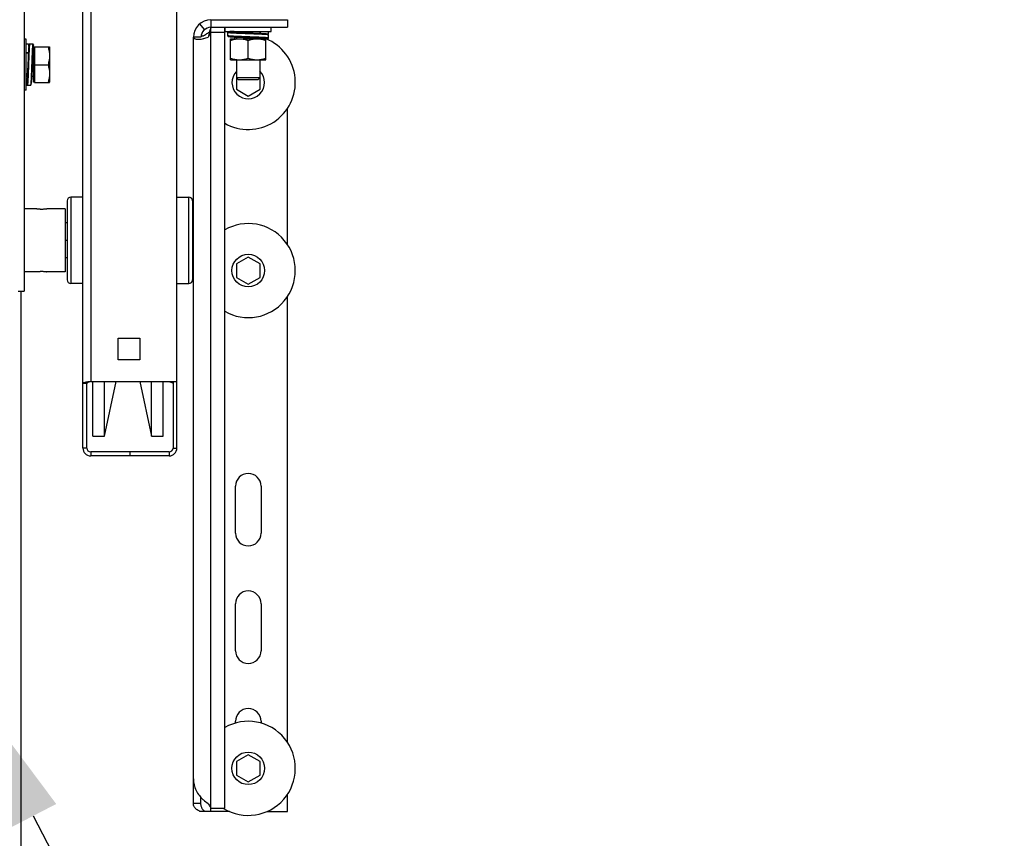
# Model space of a CAD drawing. Header units: inches. Extents: x 170 to 197.4, y 234.4 to 247.7.
# Tile 11 of 21: x 181.6 to 182.2, y 244.2 to 244.7. Entities that reach past the tile are written whole.
import ezdxf
from ezdxf import colors
from ezdxf.entities.mleader import LeaderData, LeaderLine
from ezdxf.math import Vec2, Vec3

# ---------------------------------------------------------------- set-up
doc = ezdxf.new("R2010")
doc.units = ezdxf.units.IN
doc.header["$LTSCALE"] = 0.25
doc.header["$MEASUREMENT"] = 0
doc.layers.add('780CD', color=7, linetype='Continuous')
doc.layers.add('ANNOTATIONS', color=1, linetype='Continuous')
doc.styles.add('ARIAL', font='arial.ttf', dxfattribs={"height": 0.09375})

msp = doc.modelspace()

# ---------------------------------------------------------------- linework, layer by layer
at = {"layer": '780CD', "linetype": 'Continuous'}
for p, q in [((181.63107, 244.87535), (181.63107, 244.5416)), ((181.66609, 244.44776), (181.66609, 244.80635)), ((181.67078, 244.80635), (181.67078, 244.4876)), ((181.72234, 244.44776), (181.72234, 244.80635)), ((181.7389, 244.69804), (181.73606, 244.70153)), ((181.74268, 244.70388), (181.78843, 244.70388)), ((181.74268, 244.70388), (181.74268, 244.69938)), ((181.75789, 244.70397), (181.75789, 244.70388)), ((181.77195, 244.70397), (181.77195, 244.70388)), ((181.78843, 244.70388), (181.78843, 244.69938)), ((181.74174, 244.69662), (181.74103, 244.69347)), ((181.74268, 244.69938), (181.78843, 244.69938)), ((181.74268, 244.23044), (181.74268, 244.69935)), ((181.75093, 244.69617), (181.74268, 244.69617)), ((181.75093, 244.23232), (181.75093, 244.69935)), ((181.75116, 244.69694), (181.75116, 244.69938)), ((181.75116, 244.69694), (181.77868, 244.69694)), ((181.75266, 244.69621), (181.75266, 244.69434)), ((181.75789, 244.69694), (181.75789, 244.69643)), ((181.77195, 244.69694), (181.77195, 244.6956)), ((181.77208, 244.69694), (181.77208, 244.69574)), ((181.7758, 244.69537), (181.77681, 244.69537)), ((181.77718, 244.69574), (181.77718, 244.69694)), ((181.77718, 244.69574), (181.77718, 244.69574)), ((181.77868, 244.69694), (181.77868, 244.69938)), ((181.63215, 244.69225), (181.63107, 244.69225)), ((181.63215, 244.6618), (181.63215, 244.69225)), ((181.63335, 244.68929), (181.63215, 244.68929)), ((181.63336, 244.68929), (181.63335, 244.68929)), ((181.63617, 244.68929), (181.63429, 244.68929)), ((181.73668, 244.69338), (181.73218, 244.69338)), ((181.73218, 244.2351), (181.73218, 244.69338)), ((181.75437, 244.69252), (181.75442, 244.69256)), ((181.75437, 244.67995), (181.75437, 244.69252)), ((181.75442, 244.69256), (181.77681, 244.69256)), ((181.75789, 244.69354), (181.75789, 244.69256)), ((181.76492, 244.68089), (181.76492, 244.69158)), ((181.77195, 244.69272), (181.77195, 244.69256)), ((181.77548, 244.69252), (181.77542, 244.69256)), ((181.77548, 244.67995), (181.77548, 244.69252)), ((181.77718, 244.69293), (181.77718, 244.69481)), ((181.63215, 244.68419), (181.63335, 244.68419)), ((181.6335, 244.68406), (181.63215, 244.68406)), ((181.63373, 244.6879), (181.63373, 244.68892)), ((181.63654, 244.68406), (181.63638, 244.68406)), ((181.63654, 244.66649), (181.63654, 244.68892)), ((181.6371, 244.68757), (181.63654, 244.68757)), ((181.6371, 244.68762), (181.64616, 244.68762)), ((181.6371, 244.68762), (181.6371, 244.66644)), ((181.64616, 244.68762), (181.64622, 244.68753)), ((181.64622, 244.68753), (181.64622, 244.66653)), ((181.75442, 244.67992), (181.75437, 244.67995)), ((181.75442, 244.67992), (181.77542, 244.67992)), ((181.75789, 244.67992), (181.75789, 244.66915)), ((181.77195, 244.67992), (181.77195, 244.66915)), ((181.77542, 244.67992), (181.77548, 244.67995)), ((181.6371, 244.67703), (181.64524, 244.67703)), ((181.63267, 244.67), (181.63215, 244.67)), ((181.63654, 244.67), (181.63555, 244.67)), ((181.6371, 244.66649), (181.63654, 244.66649)), ((181.6371, 244.66644), (181.64616, 244.66644)), ((181.64616, 244.66644), (181.64622, 244.66653)), ((181.77195, 244.66915), (181.75789, 244.66915)), ((181.75789, 244.66915), (181.75906, 244.66797)), ((181.75797, 244.66907), (181.75797, 244.66232)), ((181.77078, 244.66797), (181.75906, 244.66797)), ((181.77195, 244.66915), (181.77078, 244.66797)), ((181.77203, 244.67044), (181.77195, 244.67048)), ((181.77203, 244.66232), (181.77203, 244.67044)), ((181.63215, 244.6618), (181.63107, 244.6618)), ((181.63288, 244.66477), (181.63476, 244.66477)), ((181.75797, 244.66232), (181.765, 244.65826)), ((181.765, 244.65826), (181.77203, 244.66232)), ((181.78843, 244.56938), (181.78843, 244.65088)), ((181.65672, 244.59551), (181.65672, 244.54844)), ((181.66609, 244.59776), (181.65897, 244.59776)), ((181.65897, 244.59776), (181.65897, 244.54619)), ((181.72234, 244.59776), (181.72947, 244.59776)), ((181.72947, 244.54619), (181.72947, 244.59776)), ((181.73172, 244.59551), (181.73172, 244.54844)), ((181.6386, 244.59072), (181.63107, 244.59072)), ((181.65559, 244.59072), (181.64445, 244.59072)), ((181.65559, 244.59072), (181.65559, 244.55322)), ((181.65672, 244.58252), (181.65559, 244.58252)), ((181.73218, 244.58252), (181.73172, 244.58252)), ((181.65672, 244.57197), (181.65559, 244.57197)), ((181.73218, 244.57197), (181.73172, 244.57197)), ((181.65672, 244.56143), (181.65559, 244.56143)), ((181.73218, 244.56143), (181.73172, 244.56143)), ((181.765, 244.562), (181.75797, 244.55794)), ((181.77203, 244.55794), (181.765, 244.562)), ((181.75797, 244.55794), (181.75797, 244.54982)), ((181.77203, 244.54982), (181.77203, 244.55794)), ((181.6386, 244.55322), (181.63107, 244.55322)), ((181.65559, 244.55322), (181.64445, 244.55322)), ((181.75797, 244.54982), (181.765, 244.54576)), ((181.765, 244.54576), (181.77203, 244.54982)), ((181.66609, 244.54619), (181.65897, 244.54619)), ((181.72234, 244.54619), (181.72947, 244.54619)), ((181.62747, 244.5416), (181.63107, 244.5416)), ((181.62906, 244.5416), (181.62906, 239.90388)), ((181.78843, 244.27173), (181.78843, 244.53838)), ((181.68718, 244.51338), (181.70008, 244.51338)), ((181.68718, 244.50049), (181.68718, 244.51338)), ((181.70008, 244.51338), (181.70008, 244.50049)), ((181.70008, 244.50049), (181.68718, 244.50049)), ((181.66843, 244.48639), (181.66609, 244.48639)), ((181.66843, 244.44776), (181.66843, 244.48639)), ((181.67078, 244.4876), (181.72234, 244.4876)), ((181.67195, 244.45479), (181.67195, 244.4876)), ((181.67898, 244.45479), (181.68601, 244.4876)), ((181.67898, 244.45479), (181.67898, 244.4876)), ((181.70008, 244.4876), (181.70711, 244.45479)), ((181.70711, 244.45479), (181.70711, 244.4876)), ((181.71414, 244.45479), (181.71414, 244.4876)), ((181.72, 244.4876), (181.72, 244.44776)), ((181.67195, 244.45479), (181.67898, 244.45479)), ((181.70711, 244.45479), (181.71414, 244.45479)), ((181.66843, 244.44776), (181.66609, 244.44776)), ((181.71765, 244.44541), (181.67078, 244.44541)), ((181.67078, 244.44541), (181.67078, 244.44307)), ((181.71765, 244.44307), (181.67078, 244.44307)), ((181.69422, 244.44541), (181.69422, 244.44307)), ((181.71765, 244.44541), (181.71765, 244.44307)), ((181.72, 244.44776), (181.72234, 244.44776)), ((181.75738, 244.39685), (181.75738, 244.42497)), ((181.77261, 244.42497), (181.77261, 244.39685)), ((181.75738, 244.32654), (181.75738, 244.35466)), ((181.77261, 244.35466), (181.77261, 244.32654)), ((181.75738, 244.28328), (181.75738, 244.28435)), ((181.77261, 244.28435), (181.77261, 244.28328)), ((181.765, 244.26434), (181.75797, 244.26028)), ((181.75797, 244.26028), (181.75797, 244.25217)), ((181.77203, 244.26028), (181.765, 244.26434)), ((181.77203, 244.25217), (181.77203, 244.26028)), ((181.75797, 244.25217), (181.765, 244.24811)), ((181.765, 244.24811), (181.77203, 244.25217)), ((181.73668, 244.2351), (181.73668, 244.23892)), ((181.78843, 244.23044), (181.78843, 244.24072)), ((181.73668, 244.2351), (181.73218, 244.2351)), ((181.75384, 244.23044), (181.73606, 244.23044)), ((181.74268, 244.23232), (181.75093, 244.23232)), ((181.77615, 244.23044), (181.78843, 244.23044))]:
    msp.add_line(p, q, dxfattribs=at)
for centre in [(181.765, 244.55388), (181.765, 244.25622)]:
    msp.add_circle(centre, 0.00975, dxfattribs=at)
for centre, radius, start, end in [((181.74268, 244.69338), 0.0105, 90, 180), ((181.74268, 244.69338), 0.006, 90, 180), ((181.765, 244.66638), 0.02813, 239.92591, 68.1513), ((181.765, 244.66638), 0.02813, 104.66056, 106.36364), ((181.765, 244.66638), 0.00975, 136.91165, 44.33744), ((181.65897, 244.59551), 0.00225, 90, 180), ((181.72947, 244.59551), 0.00225, 0, 90), ((181.765, 244.55388), 0.02813, 239.92591, 120.07409), ((181.65897, 244.54844), 0.00225, 180, 270), ((181.72947, 244.54844), 0.00225, 270, 0), ((181.67078, 244.44776), 0.00469, 180, 270), ((181.67078, 244.44776), 0.00234, 180, 270), ((181.71765, 244.44776), 0.00234, 270, 0), ((181.71765, 244.44776), 0.00469, 270, 0), ((181.765, 244.42497), 0.00762, 0, 180), ((181.765, 244.39685), 0.00762, 180, 0), ((181.765, 244.35466), 0.00762, 0, 180), ((181.765, 244.32654), 0.00762, 180, 0), ((181.765, 244.28435), 0.00762, 0, 180), ((181.765, 244.25622), 0.02813, 238.32931, 120.07409)]:
    msp.add_arc(centre, radius, start, end, dxfattribs=at)
for points in [[(181.73784, 244.6942), (181.73812, 244.69434), (181.73888, 244.69474), (181.73975, 244.69525), (181.74174, 244.69662)], [(181.74263, 244.69608), (181.74213, 244.69525), (181.74158, 244.69435), (181.74103, 244.69347)], [(181.74268, 244.69935), (181.74237, 244.69843), (181.74205, 244.69751), (181.74174, 244.69662)], [(181.74268, 244.69617), (181.74263, 244.69608)], [(181.7566, 244.69694), (181.75638, 244.69693), (181.75607, 244.69691), (181.75578, 244.6969), (181.75551, 244.69688), (181.75525, 244.69687), (181.75501, 244.69685), (181.75479, 244.69683), (181.75458, 244.69682), (181.75438, 244.6968), (181.75421, 244.69679), (181.75404, 244.69677), (181.75389, 244.69676), (181.75376, 244.69675), (181.75363, 244.69673), (181.75352, 244.69672), (181.75342, 244.69671), (181.75333, 244.69669), (181.75325, 244.69668), (181.75317, 244.69666), (181.75311, 244.69665), (181.75305, 244.69664), (181.75299, 244.69662), (181.75293, 244.6966), (181.75287, 244.69657), (181.7528, 244.69652), (181.75272, 244.69643), (181.75267, 244.69629), (181.75266, 244.69621)], [(181.75789, 244.69578), (181.75782, 244.69579), (181.75713, 244.69582), (181.75648, 244.69585), (181.75588, 244.69588), (181.75532, 244.69591), (181.7548, 244.69594), (181.75434, 244.69598), (181.75393, 244.69601), (181.75357, 244.69604), (181.75327, 244.69607), (181.75303, 244.6961), (181.75285, 244.69613), (181.75273, 244.69617), (181.75267, 244.6962), (181.75266, 244.69621)], [(181.75776, 244.69617), (181.75756, 244.69618), (181.7569, 244.69622), (181.75629, 244.69625), (181.75572, 244.69628), (181.7552, 244.69631), (181.75474, 244.69634), (181.75432, 244.69638), (181.75396, 244.69641), (181.75366, 244.69644), (181.75341, 244.69647), (181.75323, 244.69651), (181.7531, 244.69654), (181.75304, 244.69657), (181.75304, 244.6966), (181.7531, 244.69664), (181.75323, 244.69667), (181.75341, 244.6967), (181.75366, 244.69673), (181.75396, 244.69677), (181.75432, 244.6968), (181.75474, 244.69683), (181.7552, 244.69686), (181.75572, 244.69689), (181.75629, 244.69693), (181.75661, 244.69694)], [(181.75789, 244.69642), (181.75787, 244.69643), (181.75766, 244.69647), (181.75751, 244.69651), (181.75741, 244.69655), (181.75738, 244.69659), (181.75741, 244.69663), (181.75751, 244.69667), (181.75766, 244.69671), (181.75787, 244.69675), (181.75789, 244.69675)], [(181.76492, 244.69588), (181.76456, 244.69591), (181.76404, 244.69594), (181.76354, 244.69597), (181.76305, 244.696), (181.76258, 244.69603), (181.76213, 244.69605), (181.7617, 244.69608), (181.76129, 244.69611), (181.7609, 244.69614), (181.76054, 244.69616), (181.7602, 244.69619), (181.75989, 244.69621), (181.7596, 244.69624), (181.75933, 244.69626), (181.75908, 244.69628), (181.75886, 244.6963), (181.75865, 244.69633), (181.75846, 244.69635), (181.7583, 244.69637), (181.75815, 244.69639), (181.75802, 244.69641), (181.75791, 244.69642), (181.75781, 244.69644), (181.75773, 244.69646), (181.75767, 244.69647), (181.75763, 244.69649), (181.75763, 244.69649)], [(181.75789, 244.69617), (181.75776, 244.69617)], [(181.76492, 244.69588), (181.76458, 244.6959), (181.76391, 244.69594), (181.76324, 244.69598), (181.76259, 244.69602), (181.76196, 244.69607), (181.76135, 244.69611), (181.76077, 244.69615), (181.76022, 244.69619), (181.75971, 244.69623), (181.75925, 244.69627), (181.75882, 244.69631), (181.75845, 244.69635), (181.75813, 244.69639), (181.75789, 244.69642)], [(181.76492, 244.69588), (181.76471, 244.69589), (181.76385, 244.69592), (181.763, 244.69596), (181.76216, 244.69599), (181.76133, 244.69602), (181.76052, 244.69605), (181.75974, 244.69609), (181.75898, 244.69612), (181.75825, 244.69615), (181.75789, 244.69617)], [(181.77195, 244.69524), (181.77167, 244.69525), (181.77093, 244.69528), (181.77016, 244.69531), (181.76936, 244.69534), (181.76855, 244.69537), (181.76771, 244.69541), (181.76686, 244.69544), (181.766, 244.69547), (181.76514, 244.6955), (181.76427, 244.69553), (181.76341, 244.69556), (181.76256, 244.6956), (181.76171, 244.69563), (181.76089, 244.69566), (181.76008, 244.69569), (181.7593, 244.69572), (181.75854, 244.69575), (181.75789, 244.69578)], [(181.77195, 244.6956), (181.7719, 244.6956), (181.77147, 244.69562), (181.77102, 244.69564), (181.77055, 244.69566), (181.77006, 244.69568), (181.76956, 244.69571), (181.76903, 244.69573), (181.76849, 244.69575), (181.76793, 244.69577), (181.76736, 244.69579), (181.76677, 244.69581), (181.76617, 244.69584), (181.76555, 244.69586), (181.76492, 244.69588)], [(181.77195, 244.69566), (181.77196, 244.69566), (181.77205, 244.6957), (181.77208, 244.69574)], [(181.77658, 244.69528), (181.77651, 244.69529), (181.77642, 244.6953), (181.77632, 244.69531), (181.77621, 244.69533), (181.77609, 244.69534), (181.77595, 244.69535), (181.7758, 244.69537), (181.77564, 244.69538), (181.77546, 244.6954), (181.77527, 244.69541), (181.77506, 244.69543), (181.77483, 244.69544), (181.77458, 244.69546), (181.77432, 244.69548), (181.77403, 244.69549), (181.77373, 244.69551), (181.7734, 244.69553), (181.77306, 244.69555), (181.77269, 244.69557), (181.7723, 244.69558), (181.77195, 244.6956)], [(181.77469, 244.6951), (181.77425, 244.69512), (181.77367, 244.69515), (181.77304, 244.69519), (181.77237, 244.69522), (181.77195, 244.69524)], [(181.77208, 244.69574), (181.7721, 244.69565), (181.77212, 244.69559)], [(181.77718, 244.69481), (181.77715, 244.69484), (181.77706, 244.69487), (181.77691, 244.6949), (181.7767, 244.69493), (181.77643, 244.69496), (181.7761, 244.695), (181.77572, 244.69503), (181.77528, 244.69506), (181.77479, 244.69509), (181.77469, 244.6951)], [(181.77656, 244.69528), (181.77669, 244.6953), (181.77678, 244.69534), (181.77681, 244.69537)], [(181.77658, 244.69527), (181.77659, 244.69528), (181.77666, 244.69529), (181.77673, 244.6953), (181.77679, 244.69532), (181.77682, 244.69533)], [(181.77718, 244.69481), (181.77717, 244.6949), (181.77711, 244.69503), (181.77704, 244.69512), (181.77697, 244.69516), (181.77691, 244.69519), (181.77685, 244.69521), (181.77679, 244.69523), (181.77673, 244.69525), (181.77667, 244.69526), (181.77659, 244.69527), (181.77658, 244.69528)], [(181.77681, 244.69537), (181.77691, 244.69538), (181.777, 244.69542), (181.77707, 244.69548), (181.77713, 244.69556), (181.77717, 244.69565), (181.77718, 244.69574)], [(181.77682, 244.69533), (181.77685, 244.69534), (181.7769, 244.69536), (181.77697, 244.69539), (181.77704, 244.69543), (181.77711, 244.69552), (181.77717, 244.69565), (181.77718, 244.69574)], [(181.63377, 244.68893), (181.63376, 244.68896), (181.63374, 244.68901), (181.63371, 244.68907), (181.63366, 244.68914), (181.63358, 244.68922), (181.63345, 244.68928), (181.63336, 244.68929)], [(181.63373, 244.68892), (181.63372, 244.68901), (181.63368, 244.6891), (181.63362, 244.68918), (181.63354, 244.68924), (181.63345, 244.68928), (181.63336, 244.68929)], [(181.63429, 244.68929), (181.6342, 244.68928), (181.63407, 244.68922), (181.63398, 244.68914), (181.63393, 244.68907), (181.6339, 244.68901), (181.63388, 244.68896), (181.63387, 244.6889), (181.63385, 244.68884), (181.63384, 244.68877), (181.63382, 244.6887), (181.63382, 244.68869)], [(181.63429, 244.68929), (181.63426, 244.68926), (181.63423, 244.68917), (181.6342, 244.68902), (181.63416, 244.68881), (181.63413, 244.68854), (181.6341, 244.68821), (181.63407, 244.68782), (181.63404, 244.68739), (181.63401, 244.6869), (181.634, 244.6868)], [(181.63617, 244.68929), (181.63613, 244.68926), (181.6361, 244.68917), (181.63607, 244.68902), (181.63604, 244.68881), (181.63601, 244.68854), (181.63598, 244.68821), (181.63594, 244.68782), (181.63591, 244.68739), (181.63588, 244.6869), (181.63585, 244.68636), (181.63582, 244.68578), (181.63579, 244.68515), (181.63576, 244.68448), (181.63574, 244.68419)], [(181.63654, 244.68892), (181.63653, 244.68901), (181.63649, 244.6891), (181.63643, 244.68918), (181.63635, 244.68924), (181.63626, 244.68928), (181.63617, 244.68929)], [(181.73218, 244.69338), (181.73221, 244.69323), (181.73229, 244.69308), (181.73242, 244.69293), (181.7326, 244.6928), (181.73311, 244.69256), (181.73382, 244.69238), (181.7347, 244.69227), (181.73574, 244.69227), (181.73669, 244.69235)], [(181.73669, 244.69235), (181.73682, 244.69236)], [(181.73784, 244.6942), (181.73689, 244.69377), (181.73675, 244.6937)], [(181.73682, 244.69236), (181.73691, 244.69238), (181.73821, 244.69261)], [(181.73821, 244.69261), (181.73832, 244.69263)], [(181.73832, 244.69263), (181.74103, 244.69347)], [(181.75266, 244.69434), (181.75267, 244.69425), (181.75273, 244.69412), (181.7528, 244.69403), (181.75287, 244.69398), (181.75293, 244.69395), (181.75299, 244.69393), (181.75305, 244.69391), (181.75311, 244.6939), (181.75317, 244.69389), (181.75324, 244.69387), (181.75332, 244.69386), (181.75341, 244.69385), (181.75351, 244.69383), (181.75362, 244.69382), (181.75374, 244.69381), (181.75387, 244.69379), (181.75401, 244.69378), (181.75416, 244.69376), (181.75433, 244.69375), (181.75451, 244.69374), (181.7547, 244.69372), (181.75491, 244.69371), (181.75514, 244.69369), (181.75538, 244.69368), (181.75563, 244.69366), (181.7559, 244.69364), (181.75618, 244.69363), (181.75648, 244.69361), (181.7568, 244.6936), (181.75713, 244.69358), (181.75748, 244.69356), (181.75784, 244.69354), (181.75789, 244.69354)], [(181.75789, 244.69391), (181.75782, 244.69391), (181.75713, 244.69394), (181.75648, 244.69397), (181.75588, 244.69401), (181.75532, 244.69404), (181.7548, 244.69407), (181.75434, 244.6941), (181.75393, 244.69413), (181.75357, 244.69416), (181.75327, 244.6942), (181.75303, 244.69423), (181.75285, 244.69426), (181.75273, 244.69429), (181.75267, 244.69432), (181.75266, 244.69434)], [(181.75437, 244.69158), (181.75559, 244.69195), (181.75676, 244.69223), (181.75792, 244.69242), (181.75907, 244.69251), (181.76022, 244.69251), (181.76137, 244.69242), (181.76253, 244.69223), (181.7637, 244.69195), (181.76492, 244.69158)], [(181.75696, 244.69332), (181.75696, 244.69359)], [(181.75696, 244.69256), (181.75696, 244.69332)], [(181.77195, 244.69336), (181.77167, 244.69337), (181.77093, 244.69341), (181.77016, 244.69344), (181.76936, 244.69347), (181.76855, 244.6935), (181.76771, 244.69353), (181.76686, 244.69356), (181.766, 244.69359), (181.76514, 244.69363), (181.76427, 244.69366), (181.76341, 244.69369), (181.76256, 244.69372), (181.76171, 244.69375), (181.76089, 244.69378), (181.76008, 244.69382), (181.7593, 244.69385), (181.75854, 244.69388), (181.75789, 244.69391)], [(181.75789, 244.69354), (181.75822, 244.69353), (181.75861, 244.69351), (181.75902, 244.69349), (181.75944, 244.69347), (181.75987, 244.69346), (181.76032, 244.69344), (181.76078, 244.69342), (181.76126, 244.6934), (181.76174, 244.69338), (181.76224, 244.69336), (181.76275, 244.69334), (181.76327, 244.69332), (181.7638, 244.6933), (181.76434, 244.69328), (181.76488, 244.69326), (181.76492, 244.69326)], [(181.76492, 244.69326), (181.76521, 244.69324), (181.76571, 244.69321), (181.76621, 244.69318), (181.76668, 244.69315), (181.76715, 244.69313), (181.76759, 244.6931), (181.76801, 244.69307), (181.76842, 244.69304), (181.7688, 244.69302), (181.76916, 244.69299), (181.7695, 244.69297), (181.76981, 244.69294), (181.77011, 244.69292), (181.77038, 244.6929), (181.77063, 244.69287), (181.77086, 244.69285), (181.77107, 244.69283), (181.77127, 244.69281), (181.77144, 244.69279), (181.7716, 244.69277), (181.77173, 244.69275), (181.77186, 244.69273), (181.77196, 244.69272), (181.77205, 244.6927), (181.77212, 244.69268), (181.77218, 244.69267), (181.7722, 244.69266)], [(181.77195, 244.69272), (181.77171, 244.69276), (181.77139, 244.6928), (181.77102, 244.69284), (181.7706, 244.69288), (181.77013, 244.69292), (181.76962, 244.69296), (181.76907, 244.693), (181.76849, 244.69304), (181.76788, 244.69308), (181.76725, 244.69312), (181.7666, 244.69316), (181.76593, 244.6932), (181.76526, 244.69324), (181.76492, 244.69326)], [(181.77195, 244.69298), (181.77194, 244.69298), (181.77123, 244.69301), (181.77049, 244.69304), (181.76972, 244.69307), (181.76892, 244.69311), (181.7681, 244.69314), (181.76727, 244.69317), (181.76642, 244.6932), (181.76557, 244.69324), (181.76492, 244.69326)], [(181.76492, 244.69158), (181.76614, 244.69195), (181.76732, 244.69223), (181.76847, 244.69242), (181.76962, 244.69251), (181.77078, 244.69251), (181.77193, 244.69242), (181.77308, 244.69223), (181.77426, 244.69195), (181.77548, 244.69158)], [(181.77208, 244.69336), (181.77195, 244.69336)], [(181.77209, 244.69297), (181.77195, 244.69298)], [(181.77246, 244.69256), (181.77243, 244.6926), (181.77234, 244.69264), (181.77219, 244.69268), (181.77198, 244.69272), (181.77195, 244.69272)], [(181.77718, 244.69293), (181.77715, 244.69296), (181.77706, 244.69299), (181.77691, 244.69303), (181.7767, 244.69306), (181.77643, 244.69309), (181.7761, 244.69312), (181.77572, 244.69315), (181.77528, 244.69318), (181.77479, 244.69322), (181.77425, 244.69325), (181.77367, 244.69328), (181.77304, 244.69331), (181.77237, 244.69334), (181.77208, 244.69336)], [(181.77681, 244.69256), (181.77678, 244.69259), (181.77669, 244.69262), (181.77653, 244.69265), (181.77632, 244.69269), (181.77604, 244.69272), (181.77571, 244.69275), (181.77532, 244.69278), (181.77488, 244.69281), (181.77439, 244.69285), (181.77384, 244.69288), (181.77325, 244.69291), (181.77262, 244.69294), (181.77209, 244.69297)], [(181.7722, 244.69266), (181.77222, 244.69266), (181.77222, 244.69266)], [(181.7722, 244.69266), (181.77227, 244.69261), (181.77236, 244.69257), (181.77246, 244.69256)], [(181.77681, 244.69256), (181.77691, 244.69257), (181.777, 244.69261), (181.77707, 244.69267), (181.77713, 244.69274), (181.77717, 244.69283), (181.77718, 244.69293)], [(181.6335, 244.68406), (181.63349, 244.684), (181.63347, 244.68357), (181.63345, 244.68313), (181.63343, 244.68266), (181.63341, 244.68217), (181.63339, 244.68166), (181.63337, 244.68114), (181.63335, 244.6806), (181.63333, 244.68004), (181.63331, 244.67947), (181.63328, 244.67888), (181.63326, 244.67827), (181.63324, 244.67765), (181.63321, 244.67703)], [(181.63386, 244.68406), (181.63385, 244.68377), (181.63382, 244.68303), (181.63379, 244.68227), (181.63375, 244.68147), (181.63372, 244.68065), (181.63369, 244.67982), (181.63366, 244.67897), (181.63363, 244.67811), (181.6336, 244.67725), (181.63356, 244.67638), (181.63353, 244.67552), (181.6335, 244.67466), (181.63347, 244.67382), (181.63344, 244.67299), (181.63341, 244.67219), (181.63337, 244.6714), (181.63334, 244.67065), (181.63331, 244.67)], [(181.63335, 244.68419), (181.63345, 244.6842), (181.63351, 244.68422)], [(181.63344, 244.68406), (181.63344, 244.68407), (181.63339, 244.68416), (181.63335, 244.68419)], [(181.63382, 244.68869), (181.63381, 244.68862), (181.6338, 244.68853), (181.63378, 244.68843), (181.63377, 244.68832), (181.63376, 244.68819), (181.63374, 244.68806), (181.63373, 244.68791), (181.63371, 244.68775), (181.6337, 244.68757), (181.63368, 244.68737), (181.63367, 244.68716), (181.63365, 244.68694), (181.63364, 244.68669), (181.63362, 244.68643), (181.6336, 244.68614), (181.63359, 244.68584), (181.63357, 244.68551), (181.63355, 244.68516), (181.63353, 244.6848), (181.63351, 244.68441), (181.6335, 244.68406)], [(181.63382, 244.68867), (181.63379, 244.68879), (181.63376, 244.68889), (181.63373, 244.68892)], [(181.63382, 244.68869), (181.63382, 244.68869), (181.63381, 244.68877), (181.63379, 244.68884), (181.63378, 244.6889), (181.63377, 244.68893)], [(181.634, 244.6868), (181.63397, 244.68636), (181.63394, 244.68578), (181.63391, 244.68515), (181.63388, 244.68448), (181.63386, 244.68406)], [(181.63574, 244.68406), (181.63572, 244.68377), (181.63569, 244.68303), (181.63566, 244.68227), (181.63563, 244.68147), (181.6356, 244.68065), (181.63557, 244.67982), (181.63553, 244.67897), (181.6355, 244.67811), (181.63547, 244.67725), (181.63544, 244.67638), (181.63541, 244.67552), (181.63538, 244.67466), (181.63534, 244.67382), (181.63531, 244.67299), (181.63528, 244.67219), (181.63525, 244.6714), (181.63522, 244.67065), (181.63519, 244.67)], [(181.63574, 244.68419), (181.63574, 244.68406)], [(181.63584, 244.67703), (181.63585, 244.67732), (181.63588, 244.67782), (181.63591, 244.67831), (181.63594, 244.67879), (181.63597, 244.67925), (181.636, 244.6797), (181.63603, 244.68012), (181.63605, 244.68052), (181.63608, 244.68091), (181.63611, 244.68127), (181.63613, 244.68161), (181.63615, 244.68192), (181.63618, 244.68221), (181.6362, 244.68249), (181.63622, 244.68274), (181.63625, 244.68297), (181.63627, 244.68318), (181.63629, 244.68337), (181.63631, 244.68355), (181.63633, 244.6837), (181.63635, 244.68384), (181.63636, 244.68396), (181.63638, 244.68407), (181.6364, 244.68416), (181.63641, 244.68423), (181.63643, 244.68429), (181.63643, 244.68431)], [(181.63638, 244.68406), (181.63634, 244.68382), (181.6363, 244.6835), (181.63626, 244.68313), (181.63622, 244.68271), (181.63618, 244.68224), (181.63614, 244.68173), (181.6361, 244.68118), (181.63606, 244.6806), (181.63602, 244.67999), (181.63598, 244.67936), (181.63594, 244.67871), (181.6359, 244.67804), (181.63586, 244.67737), (181.63584, 244.67703)], [(181.63612, 244.68406), (181.63612, 244.68405), (181.63609, 244.68334), (181.63606, 244.6826), (181.63602, 244.68182), (181.63599, 244.68103), (181.63596, 244.68021), (181.63593, 244.67937), (181.63589, 244.67853), (181.63586, 244.67767), (181.63584, 244.67703)], [(181.63613, 244.68419), (181.63612, 244.68406)], [(181.63654, 244.68892), (181.63651, 244.68889), (181.63648, 244.68879), (181.63644, 244.68864), (181.63641, 244.68842), (181.63638, 244.68815), (181.63635, 244.68782), (181.63631, 244.68743), (181.63628, 244.68699), (181.63625, 244.68649), (181.63622, 244.68595), (181.63619, 244.68536), (181.63615, 244.68472), (181.63613, 244.68419)], [(181.63654, 244.68457), (181.6365, 244.68454), (181.63646, 244.68445), (181.63642, 244.68429), (181.63638, 244.68409)], [(181.63638, 244.68409), (181.63638, 244.68408)], [(181.63638, 244.68408), (181.63638, 244.68406)], [(181.63643, 244.68431), (181.63649, 244.68438), (181.63653, 244.68447), (181.63654, 244.68457)], [(181.63643, 244.68431), (181.63644, 244.68433), (181.63644, 244.68433)], [(181.64524, 244.68762), (181.64562, 244.68639), (181.6459, 244.68521), (181.64609, 244.68405), (181.64618, 244.6829), (181.64618, 244.68175), (181.64609, 244.68059), (181.6459, 244.67943), (181.64562, 244.67825), (181.64524, 244.67703)], [(181.75437, 244.68089), (181.75559, 244.68052), (181.75676, 244.68025), (181.75792, 244.68006), (181.75907, 244.67996), (181.76022, 244.67996), (181.76137, 244.68006), (181.76253, 244.68025), (181.7637, 244.68052), (181.76492, 244.68089)], [(181.76492, 244.68089), (181.76614, 244.68052), (181.76732, 244.68025), (181.76847, 244.68006), (181.76962, 244.67996), (181.77078, 244.67996), (181.77193, 244.68006), (181.77308, 244.68025), (181.77426, 244.68052), (181.77548, 244.68089)], [(181.63321, 244.67703), (181.63319, 244.67666), (181.63316, 244.67615), (181.63313, 244.67564), (181.6331, 244.67515), (181.63307, 244.67468), (181.63304, 244.67423), (181.63301, 244.6738), (181.63299, 244.67339), (181.63296, 244.67301), (181.63293, 244.67265), (181.63291, 244.67231), (181.63288, 244.672), (181.63286, 244.67171), (181.63284, 244.67144), (181.63281, 244.67119), (181.63279, 244.67096), (181.63277, 244.67076), (181.63275, 244.67057), (181.63273, 244.67041), (181.63271, 244.67026), (181.63269, 244.67013), (181.63267, 244.67001), (181.63266, 244.66992), (181.63264, 244.66984), (181.63262, 244.66978), (181.63261, 244.66974), (181.63261, 244.66973)], [(181.63321, 244.67703), (181.63319, 244.67669), (181.63315, 244.67602), (181.63311, 244.67535), (181.63307, 244.6747), (181.63303, 244.67407), (181.63299, 244.67346), (181.63295, 244.67288), (181.63291, 244.67233), (181.63287, 244.67182), (181.63283, 244.67135), (181.63279, 244.67093), (181.63275, 244.67056), (181.63271, 244.67024), (181.63267, 244.67)], [(181.63321, 244.67703), (181.6332, 244.67681), (181.63317, 244.67596), (181.63314, 244.67511), (181.63311, 244.67426), (181.63308, 244.67344), (181.63304, 244.67263), (181.63301, 244.67184), (181.63298, 244.67109), (181.63295, 244.67036), (181.63293, 244.67)], [(181.63555, 244.67), (181.63557, 244.67032), (181.63559, 244.67072), (181.63561, 244.67112), (181.63562, 244.67155), (181.63564, 244.67198), (181.63566, 244.67243), (181.63568, 244.67289), (181.6357, 244.67336), (181.63572, 244.67385), (181.63574, 244.67435), (181.63576, 244.67486), (181.63578, 244.67538), (181.6358, 244.6759), (181.63582, 244.67644), (181.63584, 244.67699), (181.63584, 244.67703)], [(181.64524, 244.67703), (181.64562, 244.6758), (181.6459, 244.67462), (181.64609, 244.67347), (181.64618, 244.67231), (181.64618, 244.67116), (181.64609, 244.67), (181.6459, 244.66884), (181.64562, 244.66767), (181.64524, 244.66644)], [(181.63292, 244.66986), (181.63291, 244.66967), (181.63288, 244.66901), (181.63285, 244.6684), (181.63282, 244.66783), (181.63278, 244.66731), (181.63275, 244.66684), (181.63272, 244.66643), (181.63269, 244.66607), (181.63266, 244.66576), (181.63262, 244.66552), (181.63259, 244.66533), (181.63256, 244.66521), (181.63253, 244.66515), (181.63249, 244.66515), (181.63246, 244.66521), (181.63243, 244.66533), (181.6324, 244.66552), (181.63236, 244.66576), (181.63233, 244.66607), (181.6323, 244.66643), (181.63227, 244.66684), (181.63223, 244.66731), (181.6322, 244.66783), (181.63217, 244.6684), (181.63215, 244.66872)], [(181.63215, 244.66871), (181.63217, 244.66848), (181.63218, 244.66818), (181.6322, 244.66789), (181.63222, 244.66761), (181.63223, 244.66736), (181.63225, 244.66712), (181.63226, 244.66689), (181.63228, 244.66668), (181.63229, 244.66649), (181.63231, 244.66631), (181.63232, 244.66615), (181.63234, 244.666), (181.63235, 244.66586), (181.63236, 244.66574), (181.63238, 244.66563), (181.63239, 244.66553), (181.63241, 244.66544), (181.63242, 244.66535), (181.63243, 244.66528), (181.63245, 244.66521), (181.63246, 244.66515), (181.63248, 244.6651), (181.6325, 244.66504), (181.63253, 244.66498), (181.63258, 244.66491), (181.63267, 244.66483), (181.6328, 244.66478), (181.63288, 244.66477)], [(181.63267, 244.67), (181.63267, 244.66997), (181.63263, 244.66976), (181.63259, 244.66961), (181.63255, 244.66952), (181.63251, 244.66949), (181.63247, 244.66952), (181.63243, 244.66961), (181.63239, 244.66976), (181.63235, 244.66997), (181.63234, 244.67)], [(181.63331, 244.67), (181.63331, 244.66993), (181.63328, 244.66924), (181.63325, 244.66859), (181.63322, 244.66798), (181.63318, 244.66742), (181.63315, 244.66691), (181.63312, 244.66645), (181.63309, 244.66604), (181.63306, 244.66568), (181.63303, 244.66538), (181.633, 244.66514), (181.63296, 244.66496), (181.63293, 244.66484), (181.6329, 244.66477), (181.63288, 244.66477)], [(181.63293, 244.67), (181.63292, 244.66986)], [(181.63476, 244.66477), (181.63485, 244.66478), (181.63498, 244.66483), (181.63507, 244.66491), (181.63511, 244.66498), (181.63514, 244.66504), (181.63517, 244.6651), (181.63518, 244.66515), (181.6352, 244.66521), (181.63521, 244.66528), (181.63523, 244.66535), (181.63524, 244.66543), (181.63525, 244.66552), (181.63526, 244.66562), (181.63528, 244.66572), (181.63529, 244.66584), (181.6353, 244.66597), (181.63532, 244.66611), (181.63533, 244.66627), (181.63535, 244.66644), (181.63536, 244.66662), (181.63538, 244.66681), (181.63539, 244.66702), (181.63541, 244.66724), (181.63542, 244.66748), (181.63544, 244.66774), (181.63545, 244.66801), (181.63547, 244.66829), (181.63548, 244.66859), (181.6355, 244.66891), (181.63552, 244.66924), (181.63553, 244.66959), (181.63555, 244.66995), (181.63555, 244.67)], [(181.63519, 244.67), (181.63519, 244.66993), (181.63515, 244.66924), (181.63512, 244.66859), (181.63509, 244.66798), (181.63506, 244.66742), (181.63503, 244.66691), (181.635, 244.66645), (181.63496, 244.66604), (181.63493, 244.66568), (181.6349, 244.66538), (181.63487, 244.66514), (181.63484, 244.66496), (181.63481, 244.66484), (181.63478, 244.66477), (181.63476, 244.66477)], [(181.63872, 244.59071), (181.63869, 244.59071), (181.6386, 244.59072)], [(181.64412, 244.59068), (181.64371, 244.59062), (181.6432, 244.59057), (181.64256, 244.59052), (181.64187, 244.5905), (181.64118, 244.5905), (181.64049, 244.59052), (181.63986, 244.59057), (181.63934, 244.59062), (181.63894, 244.59068), (181.63872, 244.59071)], [(181.64445, 244.59072), (181.64437, 244.59071), (181.64412, 244.59068)], [(181.6386, 244.55322), (181.63869, 244.55324)], [(181.63869, 244.55324), (181.63894, 244.55327), (181.63934, 244.55333), (181.63986, 244.55338), (181.64049, 244.55343), (181.64118, 244.55345), (181.64187, 244.55345), (181.64256, 244.55343), (181.6432, 244.55338), (181.64371, 244.55333), (181.64412, 244.55327), (181.64437, 244.55324)], [(181.64437, 244.55324), (181.64445, 244.55322)], [(181.66828, 244.48717), (181.66817, 244.48715), (181.6678, 244.48707), (181.66746, 244.487), (181.66688, 244.48685), (181.66645, 244.4867), (181.66629, 244.48662), (181.66618, 244.48655), (181.66609, 244.48639)], [(181.66843, 244.4872), (181.66828, 244.48717)], [(181.67078, 244.4876), (181.66988, 244.4873), (181.66948, 244.48715), (181.66912, 244.487), (181.66883, 244.48685), (181.66861, 244.4867), (181.66848, 244.48655), (181.66843, 244.48639)], [(181.66898, 244.4873), (181.66843, 244.4872)], [(181.67078, 244.4876), (181.66898, 244.4873)], [(181.71765, 244.4876), (181.71855, 244.4873), (181.71896, 244.48715), (181.71931, 244.487), (181.7196, 244.48685), (181.71982, 244.4867)], [(181.73218, 244.24995), (181.7326, 244.24639), (181.73382, 244.243), (181.73574, 244.23993), (181.73663, 244.23886)], [(181.73663, 244.23886), (181.73821, 244.23729), (181.74103, 244.23519)], [(181.73606, 244.23044), (181.73405, 244.23168), (181.73328, 244.23243), (181.7327, 244.23325), (181.73232, 244.23414), (181.73218, 244.2351)], [(181.7389, 244.23044), (181.73775, 244.23168), (181.73698, 244.23325), (181.73676, 244.23414), (181.73668, 244.2351)], [(181.74103, 244.23519), (181.74158, 244.23421), (181.74213, 244.23325), (181.74268, 244.23232)]]:
    msp.add_spline(points, degree=3, dxfattribs=at)

# ---------------------------------------------------------------- leaders
at = {"layer": 'ANNOTATIONS'}
ml = msp.add_multileader_mtext('Standard', dxfattribs=at)
ml.set_content('BOTTOM BAR STOP', color=256, style='ARIAL')
ml.set_leader_properties()
ml.build(insert=Vec2(0, 0))
ml.multileader.update_dxf_attribs({"dogleg_length": 0.36, "arrow_head_size": 0.09375})
ctx = ml.context
ctx.base_point, ctx.char_height, ctx.arrow_head_size, ctx.landing_gap_size, ctx.plane_origin = Vec3(181.92608, 243.85767), 0.09375, 0.09375, 0.09, Vec3(181.14104, 242.89411)
notes = []
notes.append((ctx, [(0, (1, 1, 0), (181.82812, 243.85767), (1, 0), 0.09796, [(0, [(181.59336, 244.31107)], 0, [])])]))
ctx.mtext.insert, ctx.mtext.width, ctx.mtext.flow_direction = Vec3(182.01608, 243.90535), 1.7447527, 5
for ctx, leaders in notes:
    for number, flags, end, landing, length, lines in leaders:
        leader = LeaderData()
        leader.index, (leader.has_last_leader_line, leader.has_dogleg_vector, leader.attachment_direction) = number, flags
        leader.last_leader_point, leader.dogleg_vector, leader.dogleg_length = Vec3(end), Vec3(landing), length
        for number, points, colour, breaks in lines:
            line = LeaderLine()
            line.index, line.vertices, line.color, line.breaks = number, Vec3.list(points), colors.encode_raw_color(colour), breaks
            leader.lines.append(line)
        ctx.leaders.append(leader)

doc.saveas('drawing.dxf')
